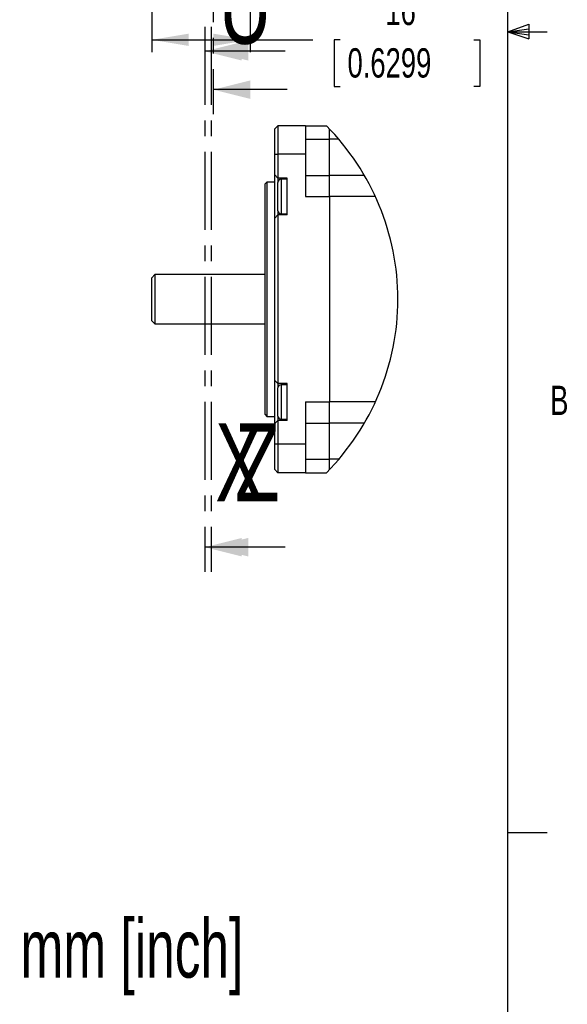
# Model space of a CAD drawing. Extents: x 11 to 421, y 5 to 275.
# Tile 14 of 15: x 376 to 421, y 61 to 141. Entities that reach past the tile are written whole.
import ezdxf
from ezdxf.enums import TextEntityAlignment as Align

# ---------------------------------------------------------------- set-up
doc = ezdxf.new("R2010")
doc.units = 0
doc.linetypes.add('CENTER', pattern=[10.16, 6.35, -1.27, 1.27, -1.27])
doc.layers.get('0').update_dxf_attribs({"linetype": 'CONTINUOUS'})
doc.dimstyles.new('SLDDIMSTYLE5', dxfattribs={"dimtxt": 2.38125, "dimasz": 3, "dimexe": 0, "dimexo": 0.0625, "dimgap": 0.595313, "dimtad": 0, "dimlfac": 2, "dimrnd": 1e-09, "dimzin": 12, "dimsah": 1, "dimcen": 0.09, "dimazin": 3, "dimtfac": 1, "dimtofl": 0, "dimtmove": 0, "dimatfit": 3})

# ---------------------------------------------------------------- blocks, each defined once
blk = doc.blocks.new('_D_14')
at = {"color": 7, "linetype": 'CONTINUOUS'}
for p, q in [((395.005, 153.505), (395.005, 138.368)), ((387.005, 152.721), (387.005, 138.368)), ((387.005, 139.368), (395.005, 139.368)), ((395.005, 139.368), (400.099, 139.368)), ((402.304, 139.368), (401.822, 139.368)), ((401.822, 139.368), (401.822, 135.585)), ((413.187, 139.368), (413.669, 139.368)), ((413.669, 139.368), (413.669, 135.585)), ((401.822, 135.585), (402.304, 135.585)), ((413.669, 135.585), (413.187, 135.585))]:
    blk.add_line(p, q, dxfattribs=at)
for points in [[(387.005, 139.368), (390.005, 138.868), (390.005, 139.868)], [(395.005, 139.368), (392.005, 139.868), (392.005, 138.868)]]:
    blk.add_solid(points, dxfattribs=at)
at = {"color": 7, "linetype": 'CONTINUOUS', "width": 0.7}
for s, p in [('16', (405.986, 139.851, -12.6)), ('0.6299', (402.908, 135.585, -12.6))]:
    blk.add_text(s, height=2.3813, dxfattribs=at).set_placement(p, align=Align.BOTTOM_LEFT)

msp = doc.modelspace()

# ---------------------------------------------------------------- linework, layer by layer
at = {"color": 7, "linetype": 'CONTINUOUS'}
for p, q in [((415.9568, 9.9587), (415.9568, 270.3087)), ((415.9568, 140.0249), (417.6632, 140.6348)), ((415.9568, 140.0249), (417.6632, 140.2545)), ((417.6632, 140.6348), (417.6632, 139.4514)), ((415.9568, 140.0249), (419.1318, 140.0249)), ((415.9568, 140.0249), (417.6632, 139.4514)), ((415.9568, 140.0249), (417.6632, 139.7631)), ((397.3082, 138.4346), (391.3082, 138.4346)), ((397.8342, 138.4346), (391.8342, 138.4346)), ((397.9952, 135.3164), (391.9952, 135.3164)), ((397.0054, 132.1302), (397.2554, 132.3802)), ((397.0054, 130.065), (397.0054, 132.1302)), ((397.2554, 132.3802), (397.2554, 130.065)), ((399.5054, 132.3802), (397.2554, 132.3802)), ((399.5054, 132.3802), (399.5054, 130.065)), ((399.5054, 132.3802), (401.1893, 132.3802)), ((401.4554, 131.2884), (401.4554, 132.1074)), ((399.5054, 131.2884), (401.4554, 131.2884)), ((401.4554, 128.3412), (401.4554, 131.2884)), ((402.1969, 131.2884), (401.4554, 131.2884)), ((397.0054, 128.38), (397.0054, 130.065)), ((397.0054, 130.065), (397.2554, 130.065)), ((397.2554, 130.065), (397.2554, 128.13)), ((399.5054, 130.065), (397.2554, 130.065)), ((399.5054, 130.065), (399.5054, 126.6302)), ((397.0054, 128.38), (397.2554, 128.13)), ((397.0054, 124.88), (397.0054, 128.38)), ((398.0054, 128.13), (397.2554, 128.13)), ((397.2554, 128.13), (397.2554, 127.78)), ((398.0054, 125.13), (398.0054, 128.13)), ((399.5054, 128.3412), (401.4554, 128.3412)), ((401.4554, 126.6302), (401.4554, 128.3412)), ((404.2904, 128.3412), (401.4554, 128.3412)), ((396.3554, 127.805), (396.2054, 127.655)), ((396.2054, 108.905), (396.2054, 127.655)), ((397.0054, 127.805), (396.3554, 127.805)), ((396.3554, 127.805), (396.3554, 108.755)), ((397.2554, 125.48), (397.2554, 127.78)), ((398.0054, 128.03), (397.5054, 128.03)), ((399.5054, 126.6302), (401.4554, 126.6302)), ((401.4554, 126.6302), (401.4554, 109.9297)), ((405.1789, 126.6302), (401.4554, 126.6302)), ((397.0054, 124.88), (397.2554, 125.13)), ((397.0054, 111.68), (397.0054, 124.88)), ((397.2554, 125.48), (397.2554, 125.13)), ((397.2554, 125.13), (397.2554, 111.43)), ((398.0054, 125.13), (397.2554, 125.13)), ((397.5054, 125.23), (398.0054, 125.23)), ((387.2554, 120.28), (387.0054, 120.03)), ((396.2054, 120.28), (387.2554, 120.28)), ((387.2554, 120.28), (387.2554, 116.28)), ((387.0054, 116.53), (387.0054, 120.03)), ((387.0054, 116.53), (387.2554, 116.28)), ((387.2554, 116.28), (396.2054, 116.28)), ((397.0054, 111.68), (397.2554, 111.43)), ((397.0054, 108.18), (397.0054, 111.68)), ((398.0054, 111.43), (397.2554, 111.43)), ((397.2554, 111.43), (397.2554, 111.08)), ((398.0054, 111.33), (397.5054, 111.33)), ((398.0054, 108.43), (398.0054, 111.43)), ((397.2554, 108.78), (397.2554, 111.08)), ((399.5054, 109.9297), (401.4554, 109.9297)), ((399.5054, 109.9297), (399.5054, 106.4949)), ((401.4554, 108.2187), (401.4554, 109.9297)), ((405.1789, 109.9297), (401.4554, 109.9297)), ((396.2054, 108.905), (396.3554, 108.755)), ((396.3554, 108.755), (397.0054, 108.755)), ((397.2554, 108.43), (397.0054, 108.18)), ((397.0054, 106.4949), (397.0054, 108.18)), ((397.2554, 108.78), (397.2554, 108.43)), ((397.2554, 108.43), (397.2554, 106.4949)), ((398.0054, 108.43), (397.2554, 108.43)), ((397.5054, 108.53), (398.0054, 108.53)), ((399.5054, 108.2187), (401.4554, 108.2187)), ((401.4554, 105.2716), (401.4554, 108.2187)), ((404.2904, 108.2187), (401.4554, 108.2187)), ((397.0054, 104.4297), (397.0054, 106.4949)), ((397.2554, 106.4949), (397.0054, 106.4949)), ((399.5054, 106.4949), (397.2554, 106.4949)), ((397.2554, 106.4949), (397.2554, 104.1797)), ((399.5054, 106.4949), (399.5054, 104.1797)), ((399.5054, 105.2716), (401.4554, 105.2716)), ((401.4554, 104.4525), (401.4554, 105.2716)), ((402.1969, 105.2716), (401.4554, 105.2716)), ((397.2554, 104.1797), (397.0054, 104.4297)), ((399.5054, 104.1797), (397.2554, 104.1797)), ((399.5054, 104.1797), (401.1893, 104.1797)), ((397.3082, 98.1253), (391.3082, 98.1253)), ((397.8342, 98.1253), (391.8342, 98.1253)), ((415.9568, 74.9374), (419.1318, 74.9374))]:
    msp.add_line(p, q, dxfattribs=at)
at = {"color": 7, "linetype": 'CENTER'}
for p, q in [((391.9952, 177.6258), (391.9952, 133.3164)), ((391.3082, 140.4346), (391.3082, 96.1253)), ((391.8342, 140.4346), (391.8342, 96.1253))]:
    msp.add_line(p, q, dxfattribs=at)
at = {"color": 8, "linetype": 'CONTINUOUS'}
for p, q in [((397.5054, 128.03), (397.5054, 125.23)), ((397.5054, 111.33), (397.5054, 108.53))]:
    msp.add_line(p, q, dxfattribs=at)
at = {"color": 7, "linetype": 'CONTINUOUS'}
for centre, radius, start, end in [((387.0054, 118.28), 20, 0.000003, 44.830555), ((397.5054, 127.78), 0.25, 90.000303, 179.999697), ((397.5054, 125.48), 0.25, 180.00041, 269.999697), ((387.0054, 118.28), 20, 315.169447, 359.999995), ((397.5054, 111.08), 0.25, 90.000303, 179.99959), ((397.5054, 108.78), 0.25, 180.000303, 269.999697)]:
    msp.add_arc(centre, radius, start, end, dxfattribs=at)
for points in [[(391.3082, 138.4346), (394.3082, 137.6846), (394.3082, 139.1846)], [(391.8342, 138.4346), (394.8342, 137.6846), (394.8342, 139.1846)], [(391.9952, 135.3164), (394.9952, 134.5664), (394.9952, 136.0664)], [(391.3082, 98.1253), (394.3082, 97.3753), (394.3082, 98.8753)], [(391.8342, 98.1253), (394.8342, 97.3753), (394.8342, 98.8753)]]:
    msp.add_solid(points, dxfattribs=at)

# ---------------------------------------------------------------- texts
at = {"color": 7, "linetype": 'CONTINUOUS', "width": 0.7}
for s, p in [('U', (392.4544, 145.3983)), ('X', (392.1529, 108.2071)), ('Z', (393.771, 108.2071))]:
    msp.add_text(s, height=6.35, dxfattribs=at).set_placement(p, align=Align.TOP_LEFT)
at = {"color": 7, "linetype": 'CONTINUOUS'}
for s, height, width, p in [('B', 2.3813, 0.7, (419.3916, 108.1592)), ('UNITS: mm [inch]', 4.7625, 0.65625, (361.4632, 61.7094))]:
    msp.add_text(s, height=height, dxfattribs=dict(at, width=width)).set_placement(p, align=Align.BOTTOM_LEFT)

# ---------------------------------------------------------------- dimensions: what is measured, and where the dimension line sits
dim = msp.add_linear_dim(base=(387.0049, 139.3685), p1=(395.0049, 154.5047), p2=(387.0049, 153.7211), dimstyle='SLDDIMSTYLE5', dxfattribs=at)
dim.commit()
dim.dimension.update_dxf_attribs({"geometry": '_D_14', "text_midpoint": (407.7455, 139.3685), "dimtype": 160})

doc.saveas('drawing.dxf')
